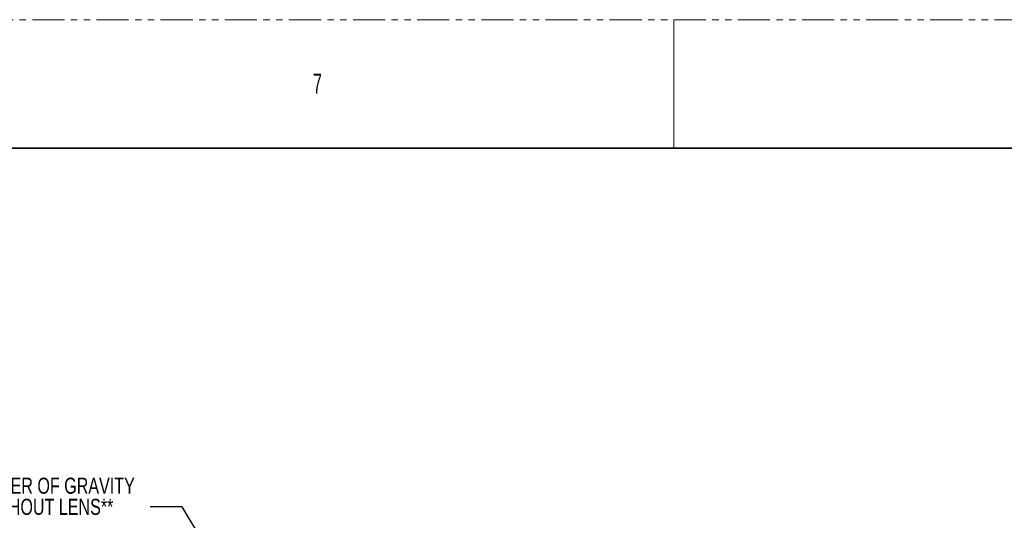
# Model space of a CAD drawing. Header units: millimetres. Extents: x 0 to 1118, y 0 to 864.
# Tile 57 of 117: x 150 to 345, y 765 to 864. Entities that reach past the tile are written whole.
import ezdxf

# ---------------------------------------------------------------- set-up
doc = ezdxf.new("R2010")
doc.units = ezdxf.units.MM
doc.linetypes.add('PHANTOM', pattern=[12.7, 6.35, -1.27, 1.27, -1.27, 1.27, -1.27])
doc.styles.add('SLDTEXTSTYLE0', font='TXT', dxfattribs={"width": 0.75})
doc.styles.add('SLDTEXTSTYLE4', font='TXT', dxfattribs={"width": 0.6})
doc.dimstyles.new('SLDDIMSTYLE3', dxfattribs={"dimtxt": 0.18, "dimasz": 3.302, "dimexe": 0, "dimexo": 0.0625, "dimgap": 0, "dimtad": 0, "dimtih": 1, "dimtoh": 1, "dimdec": 0, "dimrnd": 1e-09, "dimzin": 0, "dimdsep": 46, "dimtxsty": 'Standard', "dimsah": 1, "dimcen": 0.09, "dimadec": 0, "dimazin": 0, "dimtfac": 3.302, "dimtdec": 0, "dimtofl": 0, "dimtmove": 0, "dimatfit": 3, "dimfxl": 1, "dimfrac": 2, "dimtolj": 1, "dimtzin": 0, "dimarcsym": 0})

# ---------------------------------------------------------------- blocks, each defined once
blk = doc.blocks.new('SW_NOTE_0_9')
at = {"color": 0, "linetype": 'Continuous', "lineweight": 0, "char_height": 3.175, "attachment_point": 1, "style": 'SLDTEXTSTYLE0'}
for s, insert in [('CENTER OF GRAVITY', (-36.28, 5.75)), ('**WITHOUT LENS**', (-36.28, 1.57))]:
    blk.add_mtext(s, dxfattribs=dict(at, insert=insert))

msp = doc.modelspace()

# ---------------------------------------------------------------- linework, layer by layer
at = {"color": 7, "linetype": 'PHANTOM', "lineweight": 18}
msp.add_line((0, 863.6), (1117.6, 863.6), dxfattribs=at)
at = {"color": 7, "linetype": 'Continuous', "lineweight": 18}
msp.add_line((279.4, 863.6), (279.4, 838.2), dxfattribs=at)
at = {"color": 7, "linetype": 'Continuous', "lineweight": 35}
msp.add_line((12.7, 838.2), (1104.9, 838.2), dxfattribs=at)

# ---------------------------------------------------------------- block references
at = {"color": 7, "linetype": 'Continuous', "lineweight": 0}
msp.add_blockref('SW_NOTE_0_9', (175.6993, 767.2304), dxfattribs=at)

# ---------------------------------------------------------------- texts
at = {"color": 7, "linetype": 'Continuous', "lineweight": 0, "insert": (207.9625, 852.9292), "char_height": 3.9688, "attachment_point": 1, "style": 'SLDTEXTSTYLE4'}
msp.add_mtext('7', dxfattribs=at)

# ---------------------------------------------------------------- leaders
at = {"color": 7, "linetype": 'Continuous', "lineweight": 0}
msp.add_leader([(233.7411, 681.841), (182.0493, 767.2304), (175.6993, 767.2304)], dimstyle='SLDDIMSTYLE3', dxfattribs=at)

doc.saveas('drawing.dxf')
